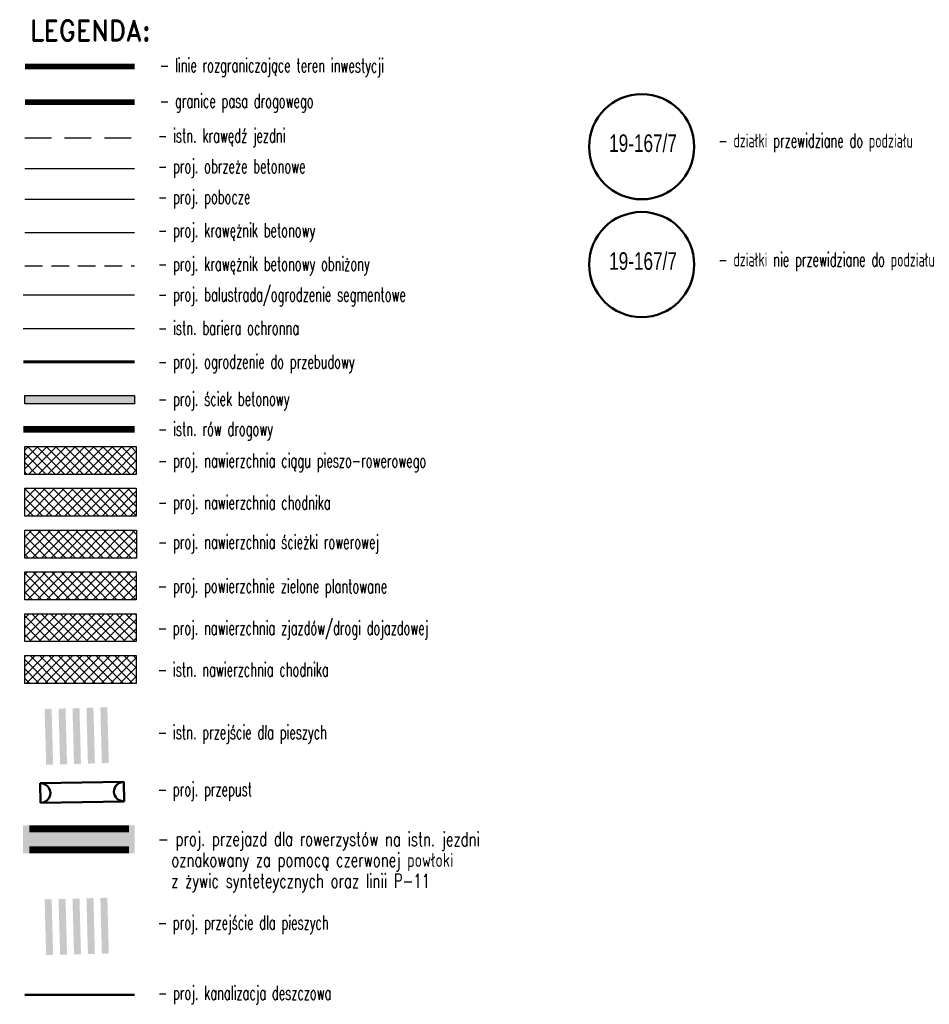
# Model space of a CAD drawing. Extents: x 7529638 to 7533737, y 5721204 to 5727900.
# Tile 1 of 24: x 7533671 to 7533737, y 5721204 to 5721275. Entities that reach past the tile are written whole.
import ezdxf
from ezdxf.enums import TextEntityAlignment as Align

# ---------------------------------------------------------------- set-up
doc = ezdxf.new("R2010")
doc.units = 0
for name, pattern in [('218-500', [1, 0.5, -0.5]), ('817-dzialki-09-05-04$0$HIDDEN', [0.375, 0.25, -0.125]), ('ACAD_ISO05W100', [33, 24, -3, 0, -3, 0, -3]), ('DASHED', [19.05, 12.7, -6.35]), ('HIDDEN', [9.525, 6.35, -3.175])]:
    doc.linetypes.add(name, pattern=pattern)
for name, color, linetype, lineweight in [('D-bariera-uliczna-typu-B-01', 1, 'FENCELINE1', 30), ('D-krawędzie', 3, 'Continuous', 30), ('D-krawężniki', 4, 'Continuous', 30), ('D-krawężniki-obniżone', 40, 'DASHED', 30), ('D-obrzeża', 2, 'Continuous', 30), ('D-pas-drogowy', 7, 'ACAD_ISO05W100', 50), ('Numery_dzialek', 80, 'Continuous', 35), ('Sieci-KD-proj', 4, 'KANDESZCZ_X2', 50)]:
    doc.layers.add(name, color=color, linetype=linetype, lineweight=lineweight)
for name, color, linetype, lineweight, true_color in [('D-bariery', 7, 'FENCELINE2', 30, 0xff0f0f), ('D-hatch-ciag-pieszo-rowerowy', 7, 'Continuous', 13, 0xff9f80), ('D-L.R.', 7, '817-dzialki-09-05-04$0$HIDDEN', 50, 0x00008f), ('D-podzialy-dzialek', 7, 'Continuous', 50, 0xff3333), ('D-poziome-powl-czerwona', 7, 'Continuous', 9, 0xff6161), ('D-przepusty', 7, 'Continuous', 50, 0x852100), ('D-ścieki', 7, 'Continuous', 30, 0x0544ff)]:
    doc.layers.add(name, color=color, linetype=linetype, lineweight=lineweight, true_color=true_color)
for name, color, linetype in [('D-hatch-chodniki', 221, 'Continuous'), ('D-hatch-zieleńce', 102, 'Continuous'), ('D-hatch-zjazdy-kostka', 244, 'Continuous'), ('D-hatch-ścieżki-rowerowe', 191, 'Continuous'), ('D-pobocza', 60, 'Continuous'), ('D-rowy', 160, 'Continuous'), ('PAP-LEGENDA', 1, 'Continuous'), ('PAP-TABELKA', 1, 'Continuous')]:
    doc.layers.add(name, color=color, linetype=linetype)
doc.layers.add('D-malowanie-istn', color=7, linetype='Continuous', true_color=0x1a6600)
doc.layers.add('D-malowanie-proj', color=7, linetype='Continuous', true_color=0x3333ff)
doc.styles.add('DIMTEXT', font='simplex.shx', dxfattribs={"width": 0.7})
doc.styles.add('PL2', font='romand.shx')
doc.styles.get("Standard").update_dxf_attribs({"font": 'arial.ttf'})
doc.linetypes.add('FENCELINE1', pattern='A,6.35,-2.54,[133,ltypeshp.shx,S=2.54,R=0,X=-2.54,Y=0],-2.54,25.4', length=36.83)
doc.linetypes.add('FENCELINE2', pattern='A,6.35,-2.54,[132,ltypeshp.shx,S=2.54,R=0,X=-2.54,Y=0],-2.54,25.4', length=36.83)
doc.linetypes.add('KANDESZCZ_X2', pattern='A,4.366477,-0.326302,["kd",DIMTEXT,S=1.28,R=0,X=0,Y=-0.405864],-2.036296,4.465198', length=11.194273)
pattern_1 = [(45, (958900.91207, 144069.77755), (-0.33675960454, 0.33675960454), []), (135, (958900.91207, 144069.77755), (-0.33675960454, -0.33675960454), [])]
pattern_2 = [(45, (0, 0), (-0.33675960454, 0.33675960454), []), (135, (0, 0), (-0.33675960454, -0.33675960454), [])]

msp = doc.modelspace()

# ---------------------------------------------------------------- hatches: boundary and pattern name
at = {"layer": 'D-hatch-chodniki'}
h = msp.add_hatch(dxfattribs=at)
h.set_pattern_fill('ANSI37', color=256, scale=0.15, style=0)
h.set_pattern_definition(pattern_1)
h.paths.add_polyline_path([(7533671.793, 5721240.98), (7533679.791, 5721240.98), (7533679.791, 5721238.974), (7533671.793, 5721238.974)])
at = {"layer": 'D-hatch-chodniki', "true_color": 0x6e6e6e}
h = msp.add_hatch(dxfattribs=at)
h.set_pattern_fill('ANSI37', color=8, scale=0.15, style=0)
h.set_pattern_definition(pattern_2)
h.paths.add_polyline_path([(7533671.781, 5721228.98), (7533679.78, 5721228.98), (7533679.78, 5721226.974), (7533671.781, 5721226.974)])
at = {"layer": 'D-hatch-ciag-pieszo-rowerowy'}
h = msp.add_hatch(dxfattribs=at)
h.set_pattern_fill('ANSI37', color=256, scale=0.15, style=0)
h.set_pattern_definition(pattern_2)
h.paths.add_polyline_path([(7533679.789, 5721243.98), (7533671.79, 5721243.98), (7533671.79, 5721241.974), (7533679.789, 5721241.974)])
at = {"layer": 'D-hatch-zieleńce'}
h = msp.add_hatch(dxfattribs=at)
h.set_pattern_fill('ANSI37', color=256, scale=0.15, style=0)
h.set_pattern_definition([(45, (958900.90533, 144069.77755), (-0.33675960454, 0.33675960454), []), (135, (958900.90533, 144069.77755), (-0.33675960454, -0.33675960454), [])])
h.paths.add_polyline_path([(7533671.786, 5721234.98), (7533679.784, 5721234.98), (7533679.784, 5721232.974), (7533671.786, 5721232.974)])
at = {"layer": 'D-hatch-zjazdy-kostka'}
h = msp.add_hatch(dxfattribs=at)
h.set_pattern_fill('ANSI37', color=256, scale=0.15, style=0)
h.set_pattern_definition([(45, (966515.74604, 173663.13474), (-0.33675960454, 0.33675960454), []), (135, (966515.74604, 173663.13474), (-0.33675960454, -0.33675960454), [])])
h.paths.add_polyline_path([(7533679.778, 5721231.98), (7533671.779, 5721231.98), (7533671.779, 5721229.974), (7533679.778, 5721229.974)])
at = {"layer": 'D-hatch-ścieżki-rowerowe'}
h = msp.add_hatch(dxfattribs=at)
h.set_pattern_fill('ANSI37', color=256, scale=0.15, style=0)
h.set_pattern_definition(pattern_1)
h.paths.add_polyline_path([(7533671.795, 5721237.98), (7533679.793, 5721237.98), (7533679.793, 5721235.974), (7533671.795, 5721235.974)])
at = {"layer": 'D-malowanie-istn'}
h = msp.add_hatch(color=256, dxfattribs=at)
h.paths.add_polyline_path([(7533677.711, 5721225.259), (7533677.211, 5721225.245), (7533677.319, 5721221.247), (7533677.818, 5721221.26)])
h.paths.add_polyline_path([(7533676.712, 5721225.232), (7533676.459, 5721225.225, 0.016682), (7533676.42, 5721221.223), (7533676.819, 5721221.233)])
h.paths.add_polyline_path([(7533676.459, 5721225.225), (7533676.212, 5721225.219), (7533676.319, 5721221.22), (7533676.42, 5721221.223, -0.016682)])
h.paths.add_polyline_path([(7533675.712, 5721225.205), (7533675.212, 5721225.192), (7533675.319, 5721221.193), (7533675.819, 5721221.207)])
h.paths.add_polyline_path([(7533674.712, 5721225.178), (7533674.212, 5721225.165), (7533674.32, 5721221.166), (7533674.82, 5721221.18)])
h.paths.add_polyline_path([(7533673.713, 5721225.152), (7533673.213, 5721225.138), (7533673.32, 5721221.14), (7533673.82, 5721221.153)])
at = {"layer": 'D-malowanie-proj'}
h = msp.add_hatch(color=256, dxfattribs=at)
h.paths.add_polyline_path([(7533677.711, 5721211.594), (7533677.211, 5721211.58), (7533677.319, 5721207.582), (7533677.818, 5721207.595)])
h.paths.add_polyline_path([(7533676.712, 5721211.567), (7533676.459, 5721211.56, 0.016682), (7533676.42, 5721207.558), (7533676.819, 5721207.568)])
h.paths.add_polyline_path([(7533676.459, 5721211.56), (7533676.212, 5721211.554), (7533676.319, 5721207.555), (7533676.42, 5721207.558, -0.016682)])
h.paths.add_polyline_path([(7533675.712, 5721211.54), (7533675.212, 5721211.527), (7533675.319, 5721207.528), (7533675.819, 5721207.542)])
h.paths.add_polyline_path([(7533674.712, 5721211.513), (7533674.212, 5721211.5), (7533674.32, 5721207.501), (7533674.82, 5721207.515)])
h.paths.add_polyline_path([(7533673.713, 5721211.487), (7533673.213, 5721211.473), (7533673.32, 5721207.475), (7533673.82, 5721207.488)])
at = {"layer": 'D-poziome-powl-czerwona', "ltscale": 3}
h = msp.add_hatch(color=256, dxfattribs=at)
h.dxf.hatch_style = 1
h.paths.add_polyline_path([(7533679.662, 5721214.784), (7533679.662, 5721216.784), (7533671.663, 5721216.784), (7533671.663, 5721214.784)])
at = {"layer": 'D-ścieki', "linetype": 'ByBlock', "true_color": 0x00cccc}
msp.add_hatch(color=132, dxfattribs=at).paths.add_polyline_path([(7533679.67, 5721247.641), (7533671.79, 5721247.641), (7533671.79, 5721247.041), (7533679.67, 5721247.041)])

# ---------------------------------------------------------------- linework, layer by layer
at = {"layer": 'D-bariera-uliczna-typu-B-01', "color": 1, "lineweight": 30, "ltscale": 0.05, "true_color": 0xff0000, "const_width": 0.2}
msp.add_lwpolyline([(7533671.671, 5721250.05), (7533679.67, 5721250.05)], dxfattribs=at)
at = {"layer": 'D-bariery', "ltscale": 0.05, "flags": 128}
msp.add_lwpolyline([(7533671.671, 5721254.856), (7533679.67, 5721254.856)], dxfattribs=at)
at = {"layer": 'D-bariery', "color": 149, "linetype": 'FENCELINE1', "ltscale": 0.05, "true_color": 0x26435f, "flags": 128}
msp.add_lwpolyline([(7533671.671, 5721252.453), (7533679.67, 5721252.453)], dxfattribs=at)
at = {"layer": 'D-krawędzie', "linetype": 'HIDDEN', "ltscale": 0.3, "flags": 128}
msp.add_lwpolyline([(7533671.79, 5721266.136), (7533679.67, 5721266.136)], dxfattribs=at)
at = {"layer": 'D-krawężniki'}
msp.add_lwpolyline([(7533671.79, 5721259.337), (7533679.67, 5721259.337)], dxfattribs=at)
at = {"layer": 'D-krawężniki-obniżone', "ltscale": 0.1}
msp.add_lwpolyline([(7533671.79, 5721256.934), (7533679.67, 5721256.934)], dxfattribs=at)
at = {"layer": 'D-L.R.', "ltscale": 10, "const_width": 0.4, "flags": 128}
msp.add_lwpolyline([(7533671.79, 5721271.25), (7533679.67, 5721271.25)], dxfattribs=at)
at = {"layer": 'D-malowanie-proj', "linetype": '218-500', "ltscale": 2, "const_width": 0.5, "flags": 128}
for points in [[(7533672.103, 5721216.534), (7533679.274, 5721216.534)], [(7533672.103, 5721215.034), (7533679.274, 5721215.034)]]:
    msp.add_lwpolyline(points, dxfattribs=at)
at = {"layer": 'D-obrzeża'}
msp.add_lwpolyline([(7533671.79, 5721263.938), (7533679.67, 5721263.938)], dxfattribs=at)
at = {"layer": 'D-pas-drogowy', "ltscale": 0.2, "const_width": 0.4, "flags": 128}
msp.add_lwpolyline([(7533671.79, 5721268.693), (7533679.67, 5721268.693)], dxfattribs=at)
at = {"layer": 'D-pobocza', "lineweight": -3}
msp.add_lwpolyline([(7533671.79, 5721261.74), (7533679.67, 5721261.74)], dxfattribs=at)
at = {"layer": 'D-podzialy-dzialek'}
msp.add_circle((7533716.06, 5721265.493, -20.24), 3.773, dxfattribs=at)
at = {"layer": 'D-podzialy-dzialek', "color": 160, "true_color": 0x3d3dff}
msp.add_circle((7533716.06, 5721257.036, -20.24), 3.773, dxfattribs=at)
at = {"layer": 'D-przepusty'}
for points in [[(7533672.895, 5721219.811), (7533678.888, 5721219.911)], [(7533672.895, 5721219.811), (7533672.918, 5721218.411)], [(7533678.888, 5721219.911), (7533678.912, 5721218.511)], [(7533672.918, 5721218.411), (7533678.912, 5721218.511)]]:
    msp.add_lwpolyline(points, dxfattribs=at)
msp.add_ellipse((7533672.907, 5721219.111), major_axis=(0.712, 0.062), ratio=0.979721, start_param=4.643203, end_param=7.784796, dxfattribs=at)
at = {"layer": 'D-przepusty', "extrusion": (0, 0, -1)}
msp.add_ellipse((7533678.9, 5721219.211), major_axis=(0.713, -0.038), ratio=0.979721, start_param=1.501611, end_param=4.643203, dxfattribs=at)
at = {"layer": 'D-rowy', "linetype": 'HIDDEN', "ltscale": 0.1, "const_width": 0.5, "flags": 128}
msp.add_lwpolyline([(7533671.671, 5721245.209), (7533679.67, 5721245.209)], dxfattribs=at)
at = {"layer": 'D-ścieki'}
msp.add_lwpolyline([(7533679.67, 5721247.041), (7533671.79, 5721247.041), (7533671.79, 5721247.641), (7533679.67, 5721247.641)], close=True, dxfattribs=at)
at = {"layer": 'PAP-TABELKA', "color": 2}
for points in [[(7533671.79, 5721243.98), (7533679.789, 5721243.98), (7533679.789, 5721241.974), (7533671.79, 5721241.974)], [(7533671.793, 5721240.98), (7533679.791, 5721240.98), (7533679.791, 5721238.974), (7533671.793, 5721238.974)], [(7533671.795, 5721237.98), (7533679.793, 5721237.98), (7533679.793, 5721235.974), (7533671.795, 5721235.974)], [(7533671.786, 5721234.98), (7533679.784, 5721234.98), (7533679.784, 5721232.974), (7533671.786, 5721232.974)], [(7533671.779, 5721231.98), (7533679.778, 5721231.98), (7533679.778, 5721229.974), (7533671.779, 5721229.974)], [(7533671.781, 5721228.98), (7533679.78, 5721228.98), (7533679.78, 5721226.974), (7533671.781, 5721226.974)]]:
    msp.add_lwpolyline(points, close=True, dxfattribs=at)
at = {"layer": 'Sieci-KD-proj', "ltscale": 0.5, "flags": 128}
msp.add_lwpolyline([(7533671.793, 5721204.616), (7533679.672, 5721204.616)], dxfattribs=at)

# ---------------------------------------------------------------- texts
at = {"layer": 'Numery_dzialek', "width": 0.7}
for p in [(7533713.726, 5721266.376, -20.24), (7533713.726, 5721257.919, -20.24)]:
    msp.add_text('19-167/7', height=1.26, dxfattribs=at).set_placement(p, align=Align.TOP_LEFT)
at = {"layer": 'PAP-LEGENDA', "color": 2, "style": 'DIMTEXT', "width": 0.6}
for s, p in [('- linie rozgraniczające teren inwestycji', (7533681.483, 5721270.841, -20.24)), ('- granice pasa drogowego', (7533681.483, 5721268.284, -20.24)), (' - istn. krawędź jezdni', (7533680.932, 5721265.799)), (' - działki przewidziane do podziału', (7533721.151, 5721265.439, -20.24)), (' - proj. obrzeże betonowe', (7533680.932, 5721263.602)), (' - proj. pobocze', (7533680.932, 5721261.404)), (' - proj. krawężnik betonowy', (7533680.932, 5721259.001)), (' - działki nie przewidziane do podziału', (7533721.151, 5721256.898, -20.24)), (' - proj. krawężnik betonowy obniżony', (7533680.932, 5721256.598)), (' - proj. balustrada/ogrodzenie segmentowe', (7533680.932, 5721254.4)), (' - istn. bariera ochronna', (7533680.932, 5721251.997)), (' - proj. ogrodzenie do przebudowy', (7533680.932, 5721249.575)), (' - proj. ściek betonowy', (7533680.932, 5721246.896)), (' - istn. rów drogowy', (7533680.932, 5721244.753)), (' - proj. nawierzchnia ciągu pieszo-rowerowego', (7533680.932, 5721242.474, 10.12)), (' - proj. nawierzchnia chodnika', (7533680.934, 5721239.474, 10.12)), (' - proj. nawierzchnia ścieżki rowerowej', (7533680.932, 5721236.64, 10.12)), (' - proj. powierzchnie zielone plantowane', (7533680.928, 5721233.474, 10.12)), (' - proj. nawierzchnia zjazdów/drogi dojazdowej', (7533680.921, 5721230.474, 10.12)), (' - istn. nawierzchnia chodnika', (7533680.923, 5721227.474, 10.12)), (' - istn. przejście dla pieszych', (7533680.923, 5721222.986, 10.12)), (' - proj. przepust', (7533680.921, 5721218.88, 10.12)), (' - proj. przejście dla pieszych', (7533680.923, 5721209.321, 10.12)), (' - proj. kanalizacja deszczowa', (7533680.935, 5721204.28))]:
    msp.add_text(s, height=1, rotation=359.95707, dxfattribs=at).set_placement(p)
at = {"layer": 'PAP-LEGENDA', "color": 2, "insert": (7533681.346, 5721214.151), "char_height": 1, "attachment_point": 4, "rotation": 359.95707, "line_spacing_factor": 0.9, "style": 'DIMTEXT'}
msp.add_mtext('- proj. przejazd dla rowerzystów na istn. jezdni\\P  oznakowany za pomocą czerwonej powłoki\\P  z żywic synteteycznych oraz linii P-11', dxfattribs=at)
at = {"layer": 'PAP-TABELKA', "color": 2, "style": 'PL2', "width": 0.9}
msp.add_text('LEGENDA:', height=1.5, dxfattribs=at).set_placement((7533676.49, 5721273.833), align=Align.MIDDLE_CENTER)

doc.saveas('drawing.dxf')
